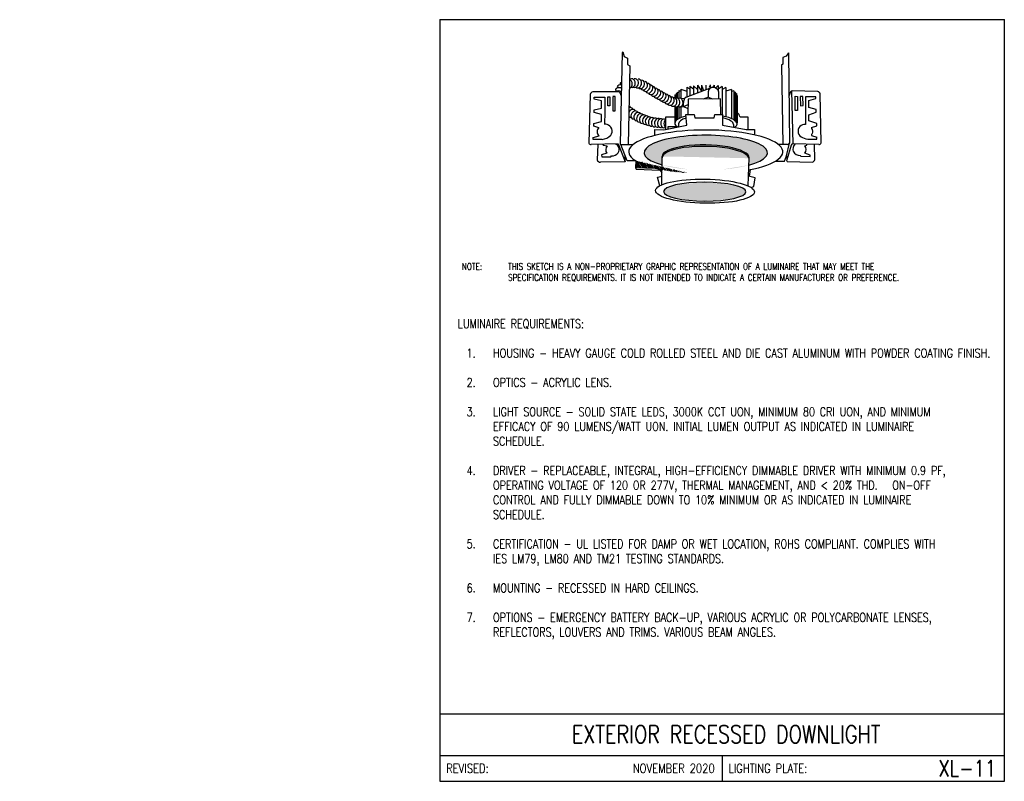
# Model space of a CAD drawing. Header units: inches. Extents: x -5.1 to 6.8, y 0 to 9.2.
import ezdxf
from ezdxf.enums import TextEntityAlignment as Align

# ---------------------------------------------------------------- set-up
doc = ezdxf.new("R2010")
doc.units = ezdxf.units.IN
doc.header["$MEASUREMENT"] = 0
doc.layers.get('defpoints').update_dxf_attribs({"color": 254, "linetype": 'CONTINUOUS'})
doc.layers.add('E-DETL', color=10, linetype='CONTINUOUS', lineweight=30)
doc.layers.add('E-DETL-FINE', color=9, linetype='CONTINUOUS', lineweight=0)
doc.layers.add('E-DETL-TEXT', color=3, linetype='CONTINUOUS')
doc.styles.add('romans', font='ROMANS.SHX', dxfattribs={"width": 0.8})
doc.styles.get("Standard").update_dxf_attribs({"font": 'ROMANS.SHX', "width": 0.8, "height": 0.125})
pattern_1 = [(25, (8.276641, -0.119389), (0.000290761, 0.010641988), [0, -0.009522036])]

# ---------------------------------------------------------------- blocks, each defined once
blk = doc.blocks.new('w1')
at = {"layer": 'E-DETL'}
blk.add_ellipse((-0.0064, -0.0012), major_axis=(0.0026, 0.0438), ratio=0.778972, start_param=5.931313, end_param=9.748301, dxfattribs=at)

msp = doc.modelspace()

# ---------------------------------------------------------------- hatches: boundary and pattern name
at = {"layer": 'E-DETL-FINE'}
h = msp.add_hatch(dxfattribs=at)
h.set_pattern_fill('DOTS', color=254, scale=0.152353, angle=25)
h.set_pattern_definition(pattern_1)
edge = h.paths.add_edge_path()
edge.add_ellipse((3.209, 7.583), major_axis=(-0.744, 0), ratio=0.282837, start_angle=134.1746, end_angle=404.775)
edge.add_line((2.681, 7.435), (2.682, 7.538))
edge.add_ellipse((3.206, 7.531), major_axis=(-0.525, 0.008), ratio=0.277099, start_angle=360, end_angle=360.2774, ccw=False)
edge.add_ellipse((3.206, 7.531), major_axis=(-0.525, 0.008), ratio=0.277099, start_angle=180, end_angle=360, ccw=False)
edge.add_ellipse((3.206, 7.531), major_axis=(-0.525, 0.008), ratio=0.277099, start_angle=179.2258, end_angle=180, ccw=False)
edge.add_line((3.731, 7.521), (3.728, 7.433))
h = msp.add_hatch(dxfattribs=at)
h.set_pattern_fill('DOTS', color=1, scale=0.152353, angle=25)
h.set_pattern_definition(pattern_1)
edge = h.paths.add_edge_path()
edge.add_ellipse((3.209, 7.594), major_axis=(-0.929, 0), ratio=0.282837, start_angle=384.4208, end_angle=409.9937, ccw=False)
edge.add_line((2.364, 7.486), (2.363, 7.486))
edge.add_line((2.363, 7.486), (2.36, 7.402))
edge.add_line((2.36, 7.402), (2.612, 7.393))
h = msp.add_hatch(dxfattribs=at)
h.set_pattern_fill('DOTS', color=1, scale=0.152353, angle=25)
h.set_pattern_definition(pattern_1)
edge = h.paths.add_edge_path()
edge.add_ellipse((3.196, 7.113), major_axis=(0.497, -0.001), ratio=0.215646, start_angle=0, end_angle=360, ccw=False)

# ---------------------------------------------------------------- linework, layer by layer
at = {"layer": 'defpoints'}
msp.add_lwpolyline([(2.363, 7.486), (2.364, 7.486)], dxfattribs=at)
msp.add_ellipse((3.206, 7.514), major_axis=(-0.525, 0.008), ratio=0.277246, start_param=3.141593, end_param=6.288027, dxfattribs=at)
at = {"layer": 'E-DETL'}
for p, q in [((0, 9.188), (0, 0)), ((0, 9.188), (6.81, 9.188)), ((6.81, 0), (6.81, 9.188)), ((2.208, 8.798), (2.199, 8.788)), ((2.208, 8.798), (2.223, 8.743)), ((4.207, 8.789), (4.178, 8.747)), ((4.207, 8.789), (4.22, 7.699)), ((2.199, 8.788), (2.177, 7.688)), ((2.223, 8.743), (2.266, 8.724)), ((2.266, 8.724), (2.266, 8.645)), ((4.178, 8.747), (4.14, 8.733)), ((4.14, 8.733), (4.14, 8.649)), ((2.266, 8.645), (2.291, 8.63)), ((2.291, 8.63), (2.272, 7.681)), ((4.14, 8.649), (4.123, 8.639)), ((4.123, 8.639), (4.14, 7.682)), ((2.166, 8.318), (1.845, 8.318)), ((2.166, 8.318), (2.189, 8.27)), ((2.865, 8.315), (2.865, 8.24)), ((2.865, 8.315), (2.885, 8.311)), ((2.885, 8.332), (2.885, 8.238)), ((2.885, 8.332), (2.909, 8.326)), ((2.909, 8.348), (2.909, 8.239)), ((2.909, 8.348), (2.978, 8.325)), ((2.972, 8.253), (3.276, 8.37)), ((2.978, 8.375), (2.978, 8.256)), ((2.978, 8.375), (3.015, 8.354)), ((3.015, 8.384), (3.015, 8.27)), ((3.015, 8.384), (3.06, 8.352)), ((3.06, 8.39), (3.06, 8.287)), ((3.06, 8.39), (3.107, 8.345)), ((3.107, 8.397), (3.107, 8.305)), ((3.107, 8.397), (3.157, 8.325)), ((3.158, 8.399), (3.158, 8.325)), ((3.158, 8.399), (3.181, 8.334)), ((3.209, 8.399), (3.209, 8.344)), ((3.26, 8.399), (3.251, 8.37)), ((3.261, 8.4), (3.261, 8.361)), ((3.311, 8.398), (3.295, 8.374)), ((3.311, 8.398), (3.311, 8.372)), ((3.359, 8.392), (3.331, 8.364)), ((3.359, 8.392), (3.359, 8.325)), ((3.406, 8.381), (3.359, 8.349)), ((3.36, 8.318), (3.36, 8.315)), ((3.36, 8.315), (3.36, 8.233)), ((3.406, 8.381), (3.406, 8.045)), ((3.452, 8.37), (3.406, 8.346)), ((3.452, 8.37), (3.452, 8.016)), ((3.517, 8.345), (3.452, 8.324)), ((3.517, 8.345), (3.517, 7.994)), ((3.545, 8.329), (3.517, 8.322)), ((3.545, 8.329), (3.517, 8.322)), ((3.545, 8.329), (3.545, 7.98)), ((3.564, 8.315), (3.545, 8.311)), ((3.564, 8.315), (3.564, 7.967)), ((4.562, 8.32), (4.248, 8.329)), ((4.262, 7.689), (4.248, 8.329)), ((1.812, 8.287), (1.799, 7.699)), ((1.861, 8.23), (1.861, 8.254)), ((1.861, 8.254), (1.989, 8.254)), ((1.949, 8.21), (1.861, 8.23)), ((1.949, 8.122), (1.949, 8.21)), ((1.989, 8.254), (1.989, 8.076)), ((2.026, 8.256), (2.051, 8.256)), ((2.029, 8.147), (2.026, 8.256)), ((2.051, 8.256), (2.051, 8.147)), ((2.116, 8.26), (2.086, 8.26)), ((2.086, 8.258), (2.089, 8.09)), ((2.116, 8.09), (2.116, 8.26)), ((2.837, 8.281), (2.837, 8.244)), ((2.837, 8.281), (2.85, 8.28)), ((2.85, 8.299), (2.85, 8.242)), ((2.85, 8.299), (2.865, 8.297)), ((2.952, 8.234), (2.911, 8.236)), ((2.996, 8.227), (2.992, 8.044)), ((3.388, 8.233), (2.996, 8.227)), ((3.242, 8.252), (3.176, 8.23)), ((3.242, 8.252), (3.287, 8.232)), ((3.391, 8.043), (3.388, 8.233)), ((3.581, 8.296), (3.564, 8.294)), ((3.581, 8.296), (3.581, 7.948)), ((3.587, 8.275), (3.581, 8.274)), ((3.587, 8.275), (3.587, 7.939)), ((4.227, 8.31), (4.215, 8.275)), ((4.286, 8.264), (4.313, 8.262)), ((4.287, 8.092), (4.286, 8.264)), ((4.313, 8.262), (4.313, 8.092)), ((4.348, 8.26), (4.351, 8.15)), ((4.378, 8.259), (4.348, 8.26)), ((4.382, 8.151), (4.378, 8.259)), ((4.536, 8.256), (4.413, 8.256)), ((4.413, 8.256), (4.413, 7.922)), ((4.45, 8.211), (4.536, 8.235)), ((4.45, 8.128), (4.45, 8.211)), ((4.536, 8.235), (4.536, 8.256)), ((4.602, 7.701), (4.589, 8.294)), ((1.863, 8.099), (1.949, 8.122)), ((1.863, 8.067), (1.863, 8.099)), ((1.989, 8.076), (1.986, 7.925)), ((2.051, 8.147), (2.029, 8.147)), ((2.089, 8.09), (2.116, 8.09)), ((2.837, 8.137), (2.837, 7.945)), ((2.85, 8.135), (2.85, 7.97)), ((2.865, 8.134), (2.865, 7.982)), ((2.885, 8.133), (2.885, 7.994)), ((2.953, 8.134), (2.898, 8.136)), ((2.909, 8.132), (2.909, 8.005)), ((2.94, 8.14), (2.94, 8.188)), ((2.94, 8.14), (2.995, 8.164)), ((2.94, 8.14), (2.994, 8.115)), ((4.313, 8.092), (4.287, 8.092)), ((4.351, 8.15), (4.382, 8.151)), ((4.541, 8.105), (4.45, 8.128)), ((4.541, 8.073), (4.541, 8.105)), ((1.857, 7.935), (1.951, 7.96)), ((1.951, 8.044), (1.863, 8.067)), ((1.951, 7.96), (1.951, 8.044)), ((2.723, 7.985), (2.727, 7.985)), ((2.98, 7.915), (2.967, 8.044)), ((2.967, 8.044), (3.07, 8.042)), ((3.07, 8.042), (3.075, 8.004)), ((3.075, 8.004), (3.311, 8.004)), ((3.311, 8.004), (3.319, 8.043)), ((3.319, 8.043), (3.411, 8.043)), ((3.411, 8.043), (3.412, 7.915)), ((3.72, 8.01), (3.622, 8.01)), ((3.721, 7.862), (3.72, 8.01)), ((4.45, 8.041), (4.541, 8.073)), ((4.45, 7.968), (4.45, 8.041)), ((4.547, 7.937), (4.45, 7.968)), ((1.857, 7.903), (1.857, 7.935)), ((1.92, 7.884), (1.857, 7.903)), ((2.592, 7.791), (2.595, 7.863)), ((2.595, 7.863), (2.702, 7.858)), ((2.702, 7.858), (2.98, 7.915)), ((2.715, 7.886), (2.727, 7.886)), ((2.881, 7.933), (2.881, 7.895)), ((3.412, 7.915), (3.696, 7.862)), ((3.541, 7.924), (3.541, 7.89)), ((3.696, 7.862), (3.797, 7.862)), ((3.797, 7.862), (3.797, 7.798)), ((4.485, 7.888), (4.547, 7.906)), ((4.485, 7.888), (4.485, 7.876)), ((4.485, 7.876), (4.492, 7.863)), ((4.492, 7.863), (4.495, 7.844)), ((4.495, 7.844), (4.495, 7.83)), ((4.547, 7.906), (4.547, 7.937)), ((1.852, 7.767), (1.921, 7.788)), ((1.852, 7.743), (1.852, 7.767)), ((1.957, 7.744), (1.852, 7.743)), ((4.46, 7.747), (4.549, 7.747)), ((4.488, 7.806), (4.483, 7.803)), ((4.483, 7.803), (4.483, 7.792)), ((4.483, 7.792), (4.549, 7.769)), ((4.492, 7.814), (4.488, 7.806)), ((4.495, 7.83), (4.492, 7.814)), ((4.549, 7.747), (4.549, 7.769)), ((2.152, 7.688), (1.827, 7.68)), ((1.907, 7.682), (1.9, 7.498)), ((1.968, 7.684), (1.969, 7.673)), ((1.969, 7.673), (2.019, 7.665)), ((2.152, 7.688), (2.237, 7.474)), ((2.261, 7.484), (2.185, 7.681)), ((2.185, 7.681), (2.333, 7.681)), ((4.193, 7.681), (4.084, 7.683)), ((4.183, 7.546), (4.22, 7.699)), ((4.237, 7.674), (4.187, 7.496)), ((4.573, 7.681), (4.262, 7.689)), ((4.405, 7.667), (4.429, 7.675)), ((4.429, 7.675), (4.426, 7.685)), ((4.524, 7.5), (4.521, 7.682)), ((2.015, 7.576), (1.951, 7.558)), ((1.951, 7.558), (1.953, 7.534)), ((1.953, 7.534), (2.062, 7.535)), ((2.062, 7.535), (2.072, 7.545)), ((2.237, 7.474), (2.236, 7.551)), ((2.363, 7.486), (2.261, 7.484)), ((2.363, 7.486), (2.36, 7.402)), ((2.679, 7.196), (2.682, 7.539)), ((3.718, 7.183), (3.731, 7.523)), ((4.158, 7.482), (4.183, 7.546)), ((4.183, 7.546), (4.185, 7.493)), ((4.349, 7.55), (4.355, 7.54)), ((4.355, 7.54), (4.469, 7.537)), ((4.469, 7.555), (4.405, 7.577)), ((4.469, 7.537), (4.469, 7.555)), ((2.237, 7.474), (1.939, 7.47)), ((2.36, 7.402), (2.37, 7.383)), ((2.37, 7.383), (2.656, 7.373)), ((2.656, 7.373), (2.68, 7.345)), ((3.742, 7.379), (3.732, 7.297)), ((4.048, 7.482), (4.158, 7.482)), ((4.196, 7.476), (4.491, 7.47)), ((2.627, 7.288), (2.681, 7.301)), ((2.653, 7.183), (2.627, 7.288)), ((3.803, 7.279), (3.722, 7.3)), ((3.79, 7.175), (3.803, 7.279)), ((3.755, 7.163), (3.79, 7.175)), ((0, 0.813), (6.81, 0.813)), ((0, 0.313), (6.81, 0.313)), ((3.405, 0.313), (3.405, 0)), ((0, 0), (6.81, 0))]:
    msp.add_line(p, q, dxfattribs=at)
msp.add_lwpolyline([(3.242, 8.252), (3.242, 8.322, -0.11079), (3.247, 8.342, -0.292764), (3.297, 8.374, -0.376813), (3.36, 8.318, -0.136057)], format="xyb", dxfattribs=at)
for points in [[(2.727, 7.863), (2.727, 8.014), (2.837, 8.014)], [(2.754, 7.868), (2.754, 7.901), (2.86, 7.901)]]:
    msp.add_lwpolyline(points, dxfattribs=at)
for centre, radius, start, end in [((1.853, 8.276), 0.0421, 100.5523, 165.2828), ((4.25, 8.306), 0.0228, 93.1293, 171.0033), ((4.55, 8.28), 0.0416, 20.5686, 73.9394), ((3.034, 8.188), 0.0941, 148.9586, 180), ((2.992, 8.213), 0.045, 115.9004, 148.9586), ((3.526, 7.992), 0.0977, 10.4907, 51.7693), ((1.96, 7.837), 0.0618, 129.6883, 231.295), ((1.991, 7.84), 0.086, 72.3526, 93.9238), ((1.999, 7.843), 0.0807, 21.1665, 76.5656), ((2.005, 7.843), 0.0745, 319.2427, 22.9582), ((2.863, 7.934), 0.0277, 170.3428, 220.6751), ((2.893, 7.959), 0.0673, 220.6751, 256.6017), ((3.539, 7.943), 0.0522, 273.5774, 317.641), ((3.555, 7.928), 0.0307, 317.641, 359.8533), ((4.396, 7.845), 0.0749, 134.8036, 197.4617), ((4.402, 7.838), 0.0847, 83.033, 134.3733), ((1.951, 7.892), 0.148, 272.3559, 318.7775), ((4.394, 7.835), 0.0708, 189.7, 255.3138), ((4.459, 7.934), 0.187, 243.7591, 270.3951), ((1.826, 7.71), 0.0295, 201.2863, 270.7458), ((2.073, 7.617), 0.0722, 138.1648, 214.5749), ((2.097, 7.626), 0.0654, 20.3089, 70.1587), ((2.087, 7.623), 0.0763, 327.4386, 18.9588), ((2.187, 7.691), 0.00952, 194.8202, 262.713), ((4.192, 7.713), 0.0314, 272.6994, 333.8083), ((4.26, 7.665), 0.0243, 84.3826, 158.1042), ((4.343, 7.624), 0.0846, 130.7079, 197.0881), ((4.346, 7.623), 0.0744, 322.1929, 37.0383), ((4.571, 7.713), 0.0328, 273.4042, 338.5764), ((1.934, 7.505), 0.0354, 191.5596, 277.2778), ((2.077, 7.636), 0.0914, 266.6939, 324.0054), ((4.196, 7.488), 0.0124, 139.4252, 266.5197), ((4.341, 7.639), 0.0887, 206.3028, 275.0564), ((4.49, 7.505), 0.0344, 270.5141, 353.0806)]:
    msp.add_arc(centre, radius, start, end, dxfattribs=at)
for centre, major_axis, ratio, start_param, end_param in [((2.281, 8.416), (0.011, -0.0515), 0.778972, 6.137491, 8.986883), ((2.317, 8.422), (0.0031, -0.0526), 0.778972, 5.931313, 9.748301), ((2.355, 8.423), (-0.0048, -0.0525), 0.778972, 5.931313, 9.748301), ((2.392, 8.418), (-0.0126, -0.0512), 0.778972, 5.931313, 9.748301), ((2.428, 8.407), (-0.0201, -0.0487), 0.778972, 5.931313, 9.748301), ((2.462, 8.391), (-0.0272, -0.0451), 0.778972, 5.931313, 9.748301), ((2.169, 8.324), (0.0482, -0.0212), 0.778972, 7.739803, 9.748301), ((2.158, 8.288), (0.0519, -0.0091), 0.778972, 7.341974, 8.861104), ((2.187, 8.357), (0.0418, -0.0321), 0.778972, 8.311991, 9.748301), ((2.213, 8.384), (0.0329, -0.0411), 0.778972, 9.1105, 9.748301), ((2.493, 8.372), (-0.0303, -0.0431), 0.778972, 5.931313, 9.748301), ((2.525, 8.352), (-0.03, -0.0433), 0.778972, 5.931313, 9.748301), ((2.557, 8.333), (-0.0297, -0.0435), 0.778972, 5.931313, 9.748301), ((2.589, 8.314), (-0.0295, -0.0437), 0.778972, 5.931313, 9.748301), ((2.621, 8.295), (-0.0292, -0.0439), 0.778972, 5.931313, 9.748301), ((2.653, 8.277), (-0.0289, -0.0441), 0.778972, 5.931313, 9.748301), ((2.686, 8.258), (-0.0286, -0.0442), 0.778972, 5.931313, 9.748301), ((2.718, 8.24), (-0.0283, -0.0444), 0.778972, 5.931313, 9.748301), ((2.751, 8.222), (-0.028, -0.0446), 0.778972, 5.931313, 9.748301), ((2.784, 8.205), (-0.0249, -0.0464), 0.778972, 5.931313, 9.748301), ((2.819, 8.194), (-0.0168, -0.0499), 0.778972, 5.931313, 9.748301), ((2.855, 8.189), (-0.0082, -0.052), 0.778972, 5.931313, 9.748301), ((2.893, 8.187), (-0.0048, -0.0525), 0.778972, 5.931313, 9.748301), ((2.319, 8.057), (0.0311, 0.0425), 0.778972, 5.931313, 8.066314), ((2.259, 8.101), (0.0353, 0.0391), 0.778972, 5.931313, 6.634633), ((2.288, 8.078), (0.0332, 0.0409), 0.778972, 5.931313, 7.249778), ((2.35, 8.037), (0.0289, 0.0441), 0.778972, 5.931313, 9.748301), ((2.319, 8.057), (0.0311, 0.0425), 0.778972, 9.107702, 9.748301), ((2.383, 8.019), (0.0266, 0.0455), 0.778972, 5.931313, 9.748301), ((2.417, 8.003), (0.0242, 0.0468), 0.778972, 5.931313, 9.748301), ((2.451, 7.988), (0.0218, 0.048), 0.778972, 5.931313, 9.748301), ((2.486, 7.975), (0.0193, 0.049), 0.778972, 5.931313, 9.748301), ((2.521, 7.964), (0.0168, 0.0499), 0.778972, 5.931313, 9.748301), ((2.558, 7.955), (0.0142, 0.0507), 0.778972, 5.931313, 9.748301), ((2.594, 7.948), (0.0116, 0.0514), 0.778972, 5.931313, 9.748301), ((2.631, 7.942), (0.009, 0.0519), 0.778972, 5.931313, 9.748301), ((2.668, 7.939), (0.0063, 0.0523), 0.778972, 5.931313, 9.748301), ((2.745, 7.937), (0.0037, 0.0526), 0.778972, 6.826084, 9.060259), ((3.211, 7.935), (-0.375, 0.006), 0.293051, 5.415656, 6.305598), ((3.211, 7.93), (-0.33, 0.005), 0.293051, 5.527196, 6.305598), ((3.211, 7.935), (-0.375, 0.006), 0.293051, 3.128081, 4.153738), ((3.211, 7.93), (-0.33, 0.005), 0.293051, 3.128081, 4.065105), ((3.209, 7.594), (-0.929, 0), 0.282837, 2.160349, 7.248474), ((3.209, 7.583), (-0.744, 0), 0.282837, 2.341789, 7.064656), ((3.206, 7.531), (-0.525, 0.008), 0.277099, 3.128081, 6.288027)]:
    msp.add_ellipse(centre, major_axis=major_axis, ratio=ratio, start_param=start_param, end_param=end_param, dxfattribs=at)
msp.add_ellipse((3.2, 7.118), major_axis=(-0.596, 0.009), ratio=0.24417, dxfattribs=at)
at = {"layer": 'E-DETL', "extrusion": (0, 0, -1)}
msp.add_ellipse((3.196, 7.113), major_axis=(0.497, -0.001), ratio=0.228294, dxfattribs=at)
at = {"layer": 'E-DETL-FINE'}
msp.add_lwpolyline([(2.36, 7.402), (2.612, 7.393)], dxfattribs=at)

# ---------------------------------------------------------------- block references
at = {"layer": 'E-DETL', "xscale": 1.2, "yscale": 1.2, "zscale": 1.2, "rotation": 359.4353181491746}
msp.add_blockref('w1', (2.713, 7.938), dxfattribs=at)

# ---------------------------------------------------------------- texts
at = {"layer": 'E-DETL', "insert": (-5.067, 0.705), "char_height": 0.125, "attachment_point": 4}
msp.add_mtext('\\A1;  \\P ', dxfattribs=at)
at = {"layer": 'E-DETL-TEXT', "style": 'romans', "width": 0.8}
msp.add_text('EXTERIOR RECESSED DOWNLIGHT', height=0.2125, dxfattribs=at).set_placement((3.454, 0.462), align=Align.CENTER)
for s, height, p in [('XL-11', 0.1969, (6.711, 0.156)), ('NOVEMBER 2020', 0.11, (3.316, 0.156))]:
    msp.add_text(s, height=height, dxfattribs=at).set_placement(p, align=Align.MIDDLE_RIGHT)
for s, p in [('REVISED:', (0.077, 0.156)), ('LIGHTING PLATE:', (3.482, 0.156))]:
    msp.add_text(s, height=0.11, dxfattribs=at).set_placement(p, align=Align.MIDDLE_LEFT)
at = {"layer": 'E-DETL-TEXT', "attachment_point": 1}
for s, insert, char_height in [('\\pxi-3,l4,t4;NOTE:^ITHIS SKETCH IS A NON-PROPRIETARY GRAPHIC REPRESENTATION OF A LUMINAIRE THAT MAY MEET THE  \\P^I^ISPECIFICATION REQUIREMENTS. IT IS NOT INTENDED TO INDICATE A CERTAIN MANUFACTURER OR PREFERENCE.', (0.187, 6.25), 0.079687), ('LUMINAIRE REQUIREMENTS:\\P\\P\\pxi-3,l4,t4;1.^IHOUSING - HEAVY GAUGE COLD ROLLED STEEL AND DIE CAST ALUMINUM WITH POWDER COATING FINISH.\\P\\pi0,l0,tz;\\P\\pi-3,l4,t4;2.^IOPTICS - ACRYLIC LENS.\\P\\pi0,l0,tz;\\P\\pi-3,l4,t4;3.^ILIGHT SOURCE - SOLID STATE LEDS, 3000K CCT UON, MINIMUM 80 CRI UON, AND MINIMUM EFFICACY OF 90 LUMENS/WATT UON. INITIAL LUMEN OUTPUT AS INDICATED IN LUMINAIRE SCHEDULE.\\P\\pi0,l0,tz;\\P\\pi-3,l4,t4;4.^IDRIVER - REPLACEABLE, INTEGRAL, HIGH-EFFICIENCY DIMMABLE DRIVER WITH MINIMUM 0.9 PF, OPERATING VOLTAGE OF 120 OR 277V, THERMAL MANAGEMENT, AND < 20% THD.   ON-OFF CONTROL AND FULLY DIMMABLE DOWN TO 10% MINIMUM OR AS INDICATED IN LUMINAIRE SCHEDULE.\\P\\pi0,l0,tz;\\P\\pi-3,l4,t4;5.^ICERTIFICATION - UL LISTED FOR DAMP OR WET LOCATION, ROHS COMPLIANT. COMPLIES WITH IES LM79, LM80 AND TM21 TESTING STANDARDS.\\P\\pi0,l0,tz;\\P\\pi-3,l4,t4;6.^IMOUNTING - RECESSED IN HARD CEILINGS.\\P\\pi0,l0,tz;\\P\\pi-3,l4,t4;7.^IOPTIONS - EMERGENCY BATTERY BACK-UP, VARIOUS ACRYLIC OR POLYCARBONATE LENSES, REFLECTORS, LOUVERS AND TRIMS. VARIOUS BEAM ANGLES. ', (0.217, 5.573), 0.10625)]:
    msp.add_mtext_dynamic_manual_height_columns(s, width=6.37764, gutter_width=0.625, heights=[0], dxfattribs=dict(at, insert=insert, char_height=char_height))

doc.saveas('drawing.dxf')
